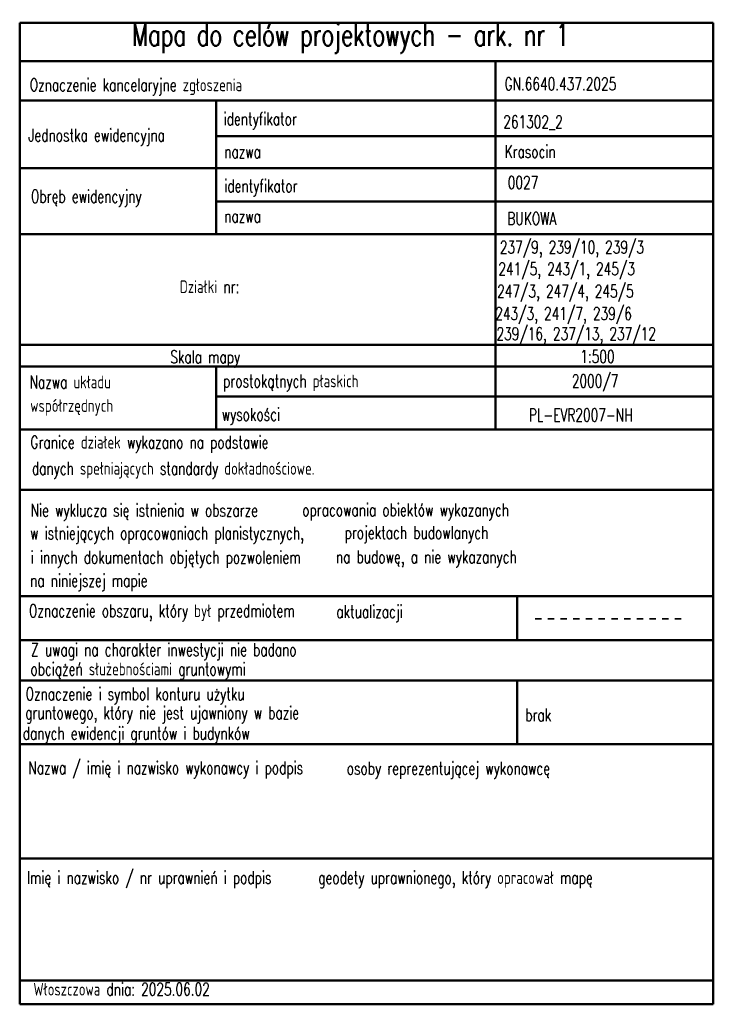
# Model space of a CAD drawing. Header units: metres. Extents: x 7442713 to 7443654, y 5636709 to 5637158.
# Tile 1 of 14: x 7442713 to 7442767, y 5636709 to 5636787. Entities that reach past the tile are written whole.
import ezdxf
from ezdxf.enums import TextEntityAlignment as Align

# ---------------------------------------------------------------- set-up
doc = ezdxf.new("R2010")
doc.units = ezdxf.units.M
doc.linetypes.add('1', pattern=[0])
doc.linetypes.add('3', pattern=[1, 0.5, -0.5])
for name, color, linetype, lineweight in [('RAMKA_L_0', 7, '1', 50), ('RAMKAOPIS_T_0', 7, 'Continuous', 0), ('RAMKAOPIS_T_2', 7, 'Continuous', 0), ('ZAKRES_L_2', 1, '3', 35)]:
    doc.layers.add(name, color=color, linetype=linetype, lineweight=lineweight)
doc.styles.get("Standard").update_dxf_attribs({"font": 'simplex.shx'})

msp = doc.modelspace()

# ---------------------------------------------------------------- linework, layer by layer
at = {"layer": 'RAMKA_L_0', "linetype": '1'}
for p, q in [((7442712.812, 5636786.706), (7442712.812, 5636709.499)), ((7442712.818, 5636786.706), (7442767.361, 5636786.706)), ((7442767.354, 5636786.706), (7442767.354, 5636709.499)), ((7442712.812, 5636783.689), (7442767.354, 5636783.689)), ((7442750.225, 5636783.689), (7442750.225, 5636754.723)), ((7442712.812, 5636780.581), (7442767.354, 5636780.581)), ((7442728.27, 5636780.581), (7442728.27, 5636770.079)), ((7442728.27, 5636777.784), (7442767.354, 5636777.784)), ((7442712.812, 5636775.271), (7442767.354, 5636775.271)), ((7442728.27, 5636772.65), (7442767.354, 5636772.65)), ((7442712.812, 5636770.079), (7442767.354, 5636770.079)), ((7442712.812, 5636761.38), (7442767.354, 5636761.38)), ((7442712.812, 5636759.657), (7442767.354, 5636759.657)), ((7442728.276, 5636759.657), (7442728.276, 5636754.723)), ((7442728.276, 5636757.298), (7442767.354, 5636757.298)), ((7442712.812, 5636754.723), (7442767.354, 5636754.723)), ((7442712.812, 5636749.967), (7442767.354, 5636749.967)), ((7442712.812, 5636741.599), (7442767.354, 5636741.599)), ((7442751.926, 5636741.599), (7442751.926, 5636738.146)), ((7442767.354, 5636738.146), (7442712.812, 5636738.146)), ((7442712.812, 5636734.962), (7442767.354, 5636734.962)), ((7442751.926, 5636734.962), (7442751.926, 5636729.954)), ((7442712.812, 5636729.954), (7442767.354, 5636729.954)), ((7442712.812, 5636720.971), (7442767.354, 5636720.971)), ((7442712.812, 5636711.359), (7442767.354, 5636711.359)), ((7442712.812, 5636709.499), (7442767.354, 5636709.499))]:
    msp.add_line(p, q, dxfattribs=at)
at = {"layer": 'ZAKRES_L_2', "linetype": '3'}
msp.add_line((7442753.343, 5636739.814), (7442764.941, 5636739.814), dxfattribs=at)

# ---------------------------------------------------------------- texts
at = {"layer": 'RAMKAOPIS_T_0', "width": 0.7}
for s, p in [('Oznaczenie kancelaryjne zgłoszenia', (7442713.604, 5636781.822)), ('GN.6640.437.2025', (7442750.945, 5636781.896)), ('identyfikator', (7442728.85, 5636779.147)), ('261302_2', (7442750.843, 5636778.907)), ('Jednostka ewidencyjna', (7442713.488, 5636777.867)), ('nazwa', (7442728.901, 5636776.562)), ('Krasocin', (7442750.945, 5636776.576)), ('identyfikator', (7442728.901, 5636773.873)), ('0027', (7442751.198, 5636774.144)), ('Obręb ewidencyjny', (7442713.697, 5636773.053)), ('nazwa', (7442728.901, 5636771.494)), ('BUKOWA', (7442751.168, 5636771.304)), ('237/9, 239/10, 239/3', (7442750.574, 5636769.053)), ('241/5, 243/1, 245/3', (7442750.458, 5636767.346)), ('Działki nr:', (7442725.406, 5636765.943)), ('247/3, 247/4, 245/5', (7442750.361, 5636765.59)), ('243/3, 241/7, 239/6', (7442750.212, 5636763.829)), ('239/16, 237/13, 237/12', (7442750.309, 5636762.247)), ('Skala mapy', (7442724.655, 5636760.426)), ('1:500', (7442756.897, 5636760.453)), ('Nazwa układu', (7442713.587, 5636758.447)), ('prostokątnych płaskich', (7442728.809, 5636758.529)), ('2000/7', (7442756.238, 5636758.528)), ('współrzędnych', (7442713.639, 5636756.6)), ('wysokości', (7442728.696, 5636755.903)), ('PL-EVR2007-NH', (7442752.851, 5636755.852)), ('Granice działek wykazano na podstawie', (7442713.659, 5636753.713)), ('danych spełniających standardy dokładnościowe.', (7442713.77, 5636751.657)), ('Nie wyklucza się istnienia w obszarze', (7442713.673, 5636748.36)), ('opracowania obiektów wykazanych', (7442735.033, 5636748.392)), ('w istniejących opracowaniach planistycznych,', (7442713.625, 5636746.563)), ('projektach budowlanych', (7442738.362, 5636746.601)), ('na budowę, a nie wykazanych', (7442737.683, 5636744.694)), ('i innych dokumentach objętych pozwoleniem', (7442713.677, 5636744.66)), ('na niniejszej mapie', (7442713.627, 5636742.837)), ('Oznaczenie obszaru, który był przedmiotem ', (7442713.543, 5636740.453)), ('aktualizacji', (7442737.713, 5636740.389)), ('Z uwagi na charakter inwestycji nie badano', (7442713.708, 5636737.393)), ('obciążeń służebnościami gruntowymi', (7442713.657, 5636735.873)), ('Oznaczenie i symbol konturu użytku', (7442713.278, 5636733.919)), ('gruntowego, który nie jest ujawniony w bazie', (7442713.245, 5636732.432)), ('brak', (7442752.571, 5636732.259)), ('danych ewidencji gruntów i budynków', (7442713.051, 5636730.816)), ('Nazwa / imię i nazwisko wykonawcy i podpis', (7442713.5, 5636728.105)), ('osoby reprezentującej wykonawcę', (7442738.536, 5636728.065)), ('Imię i nazwisko / nr uprawnień i podpis', (7442713.374, 5636719.471)), ('geodety uprawnionego, który opracował mapę', (7442736.292, 5636719.464)), ('Włoszczowa dnia: 2025.06.02', (7442713.887, 5636710.687))]:
    msp.add_text(s, height=1, dxfattribs=at).set_placement(p, align=Align.MIDDLE_LEFT)
at = {"layer": 'RAMKAOPIS_T_2', "width": 0.7}
msp.add_text('Mapa do celów projektowych - ark. nr 1', height=1.75, dxfattribs=at).set_placement((7442738.842, 5636785.513), align=Align.MIDDLE)

doc.saveas('drawing.dxf')
